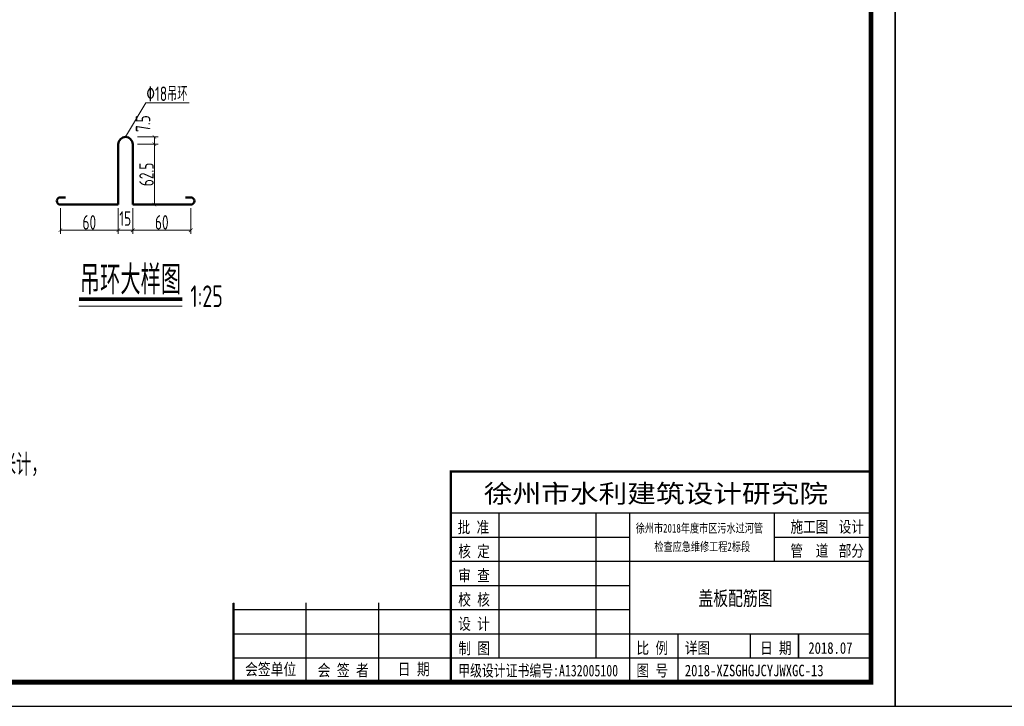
# Model space of a CAD drawing. Header units: millimetres. Extents: x 65530 to 130460, y -103607 to -18875.
# Tile 5 of 75: x 88606 to 90645, y -85970 to -84549. Entities that reach past the tile are written whole.
import ezdxf

# ---------------------------------------------------------------- set-up
doc = ezdxf.new("R2010")
doc.units = ezdxf.units.MM
doc.header["$LTSCALE"] = 0.5
doc.layers.add('PUB_DIM', color=1, linetype='Continuous')
doc.layers.add('图框', color=7, linetype='Continuous')
doc.layers.add('标注', color=4, linetype='Continuous', lineweight=15)
doc.layers.add('标注线', color=4, linetype='Continuous', lineweight=13)
doc.styles.add('HzTxt', font='tssdeng.shx', dxfattribs={"width": 0.7, "bigfont": 'hztxt.shx'})
doc.styles.add('图框', font='simfang.ttf', dxfattribs={"width": 0.8, "height": 4})
doc.dimstyles.new('1bi25', dxfattribs={"dimtxt": 15, "dimasz": 7.5, "dimexe": 7.5, "dimexo": 7.5, "dimtad": 1, "dimdec": 0, "dimlfac": 0.5, "dimtxsty": 'HzTxt', "dimblk": 'ARCHTICK', "dimcen": 2.5, "dimclrd": 256, "dimclre": 256, "dimclrt": 256, "dimadec": 0, "dimazin": 0, "dimtfac": 1, "dimtdec": 0, "dimtmove": 2, "dimatfit": 2, "dimfxl": 0, "dimlwd": -1, "dimlwe": -1, "dimarcsym": 0})

# ---------------------------------------------------------------- blocks, each defined once
blk = doc.blocks.new('_ArchTick')
at = {"color": 0, "linetype": 'ByBlock', "const_width": 0.15}
blk.add_lwpolyline([(-0.5, -0.5), (0.5, 0.5)], dxfattribs=at)
blk = doc.blocks.new('*D641')
at = {"layer": 'Defpoints', "color": 0}
for p in [(88842.2, -84806.9), (88840.2, -84931.9), (88884.9, -84931.9)]:
    blk.add_point(p, dxfattribs=at)
at = {"layer": '标注线'}
for p, q in [((88849.7, -84806.9), (88892.4, -84806.9)), ((88884.9, -84806.9), (88884.9, -84931.9)), ((88847.7, -84931.9), (88892.4, -84931.9))]:
    blk.add_line(p, q, dxfattribs=at)
at = {"layer": '标注线', "xscale": 7.5, "yscale": 7.5, "zscale": 7.5}
for p, rotation in [((88884.9, -84806.9), 90), ((88884.9, -84931.9), 270)]:
    blk.add_blockref('_ArchTick', p, dxfattribs=dict(at, rotation=rotation))
at = {"layer": '标注线', "insert": (88868.6, -84869.4), "char_height": 30, "attachment_point": 5, "rotation": 90, "style": 'HzTxt'}
blk.add_mtext('62.5', dxfattribs=at)
blk = doc.blocks.new('*D642')
at = {"layer": 'Defpoints', "color": 0}
for p in [(88842.2, -84791.9), (88884.9, -84791.9), (88842.2, -84806.9)]:
    blk.add_point(p, dxfattribs=at)
at = {"layer": '标注线'}
for p, q in [((88849.7, -84791.9), (88892.4, -84791.9)), ((88884.9, -84806.9), (88884.9, -84791.9)), ((88849.7, -84806.9), (88892.4, -84806.9))]:
    blk.add_line(p, q, dxfattribs=at)
at = {"layer": '标注线', "xscale": 7.5, "yscale": 7.5, "zscale": 7.5}
for p, rotation in [((88884.9, -84791.9), 90), ((88884.9, -84806.9), 270)]:
    blk.add_blockref('_ArchTick', p, dxfattribs=dict(at, rotation=rotation))
at = {"layer": '标注线', "insert": (88861.4, -84764.2), "char_height": 30, "attachment_point": 5, "rotation": 90, "style": 'HzTxt'}
blk.add_mtext('7.5', dxfattribs=at)
blk = doc.blocks.new('*D643')
at = {"layer": 'Defpoints', "color": 0}
for p in [(88810.2, -84931.9), (88840.2, -84931.9), (88840.2, -84984.9)]:
    blk.add_point(p, dxfattribs=at)
at = {"layer": '标注线'}
for p, q in [((88810.2, -84939.4), (88810.2, -84992.4)), ((88840.2, -84939.4), (88840.2, -84992.4)), ((88810.2, -84984.9), (88840.2, -84984.9))]:
    blk.add_line(p, q, dxfattribs=at)
at = {"layer": '标注线', "xscale": 7.5, "yscale": 7.5, "zscale": 7.5, "rotation": 180}
blk.add_blockref('_ArchTick', (88810.2, -84984.9), dxfattribs=at)
at = {"layer": '标注线', "xscale": 7.5, "yscale": 7.5, "zscale": 7.5}
blk.add_blockref('_ArchTick', (88840.2, -84984.9), dxfattribs=at)
at = {"layer": '标注线', "insert": (88824.5, -84960.7), "char_height": 30, "attachment_point": 5, "style": 'HzTxt'}
blk.add_mtext('15', dxfattribs=at)
blk = doc.blocks.new('*D644')
at = {"layer": 'Defpoints', "color": 0}
for p in [(88840.2, -84931.9), (88960.2, -84931.9), (88960.2, -84984.9)]:
    blk.add_point(p, dxfattribs=at)
at = {"layer": '标注线'}
for p, q in [((88840.2, -84939.4), (88840.2, -84992.4)), ((88960.2, -84939.4), (88960.2, -84992.4)), ((88840.2, -84984.9), (88960.2, -84984.9))]:
    blk.add_line(p, q, dxfattribs=at)
at = {"layer": '标注线', "xscale": 7.5, "yscale": 7.5, "zscale": 7.5, "rotation": 180}
blk.add_blockref('_ArchTick', (88840.2, -84984.9), dxfattribs=at)
at = {"layer": '标注线', "xscale": 7.5, "yscale": 7.5, "zscale": 7.5}
blk.add_blockref('_ArchTick', (88960.2, -84984.9), dxfattribs=at)
at = {"layer": '标注线', "insert": (88900.2, -84968.6), "char_height": 30, "attachment_point": 5, "style": 'HzTxt'}
blk.add_mtext('60', dxfattribs=at)
blk = doc.blocks.new('*D645')
at = {"layer": 'Defpoints', "color": 0}
for p in [(88690.2, -84931.9), (88810.2, -84931.9), (88690.2, -84984.9)]:
    blk.add_point(p, dxfattribs=at)
at = {"layer": '标注线'}
for p, q in [((88690.2, -84939.4), (88690.2, -84992.4)), ((88810.2, -84939.4), (88810.2, -84992.4)), ((88810.2, -84984.9), (88690.2, -84984.9))]:
    blk.add_line(p, q, dxfattribs=at)
at = {"layer": '标注线', "xscale": 7.5, "yscale": 7.5, "zscale": 7.5, "rotation": 180}
blk.add_blockref('_ArchTick', (88690.2, -84984.9), dxfattribs=at)
at = {"layer": '标注线', "xscale": 7.5, "yscale": 7.5, "zscale": 7.5}
blk.add_blockref('_ArchTick', (88810.2, -84984.9), dxfattribs=at)
at = {"layer": '标注线', "insert": (88750.2, -84968.6), "char_height": 30, "attachment_point": 5, "style": 'HzTxt'}
blk.add_mtext('60', dxfattribs=at)

msp = doc.modelspace()

# ---------------------------------------------------------------- linework, layer by layer
for p, q in [((89498.76, -85484.16), (89498.76, -85919.87)), ((89498.76, -85919.87), (89498.76, -85484.16)), ((89498.76, -85569.87), (90368.76, -85569.87)), ((89598.76, -85869.87), (89598.76, -85569.87)), ((89798.76, -85569.87), (89798.76, -85869.87)), ((89868.76, -85569.87), (89868.76, -85919.87)), ((90168.76, -85669.87), (90168.76, -85569.87)), ((89498.76, -85619.87), (89868.76, -85619.87)), ((90168.76, -85619.87), (90368.76, -85619.87)), ((89498.76, -85669.87), (90368.76, -85669.87)), ((89498.76, -85719.87), (89868.76, -85719.87)), ((89048.76, -85756.04), (89048.76, -85919.87)), ((89048.76, -85769.87), (89868.76, -85769.87)), ((89198.76, -85756.04), (89198.76, -85919.87)), ((89348.76, -85756.04), (89348.76, -85919.87)), ((89048.76, -85819.87), (90368.76, -85819.87)), ((89968.76, -85819.87), (89968.76, -85919.87)), ((90118.76, -85819.87), (90118.76, -85869.87)), ((90218.76, -85819.87), (90218.76, -85869.87)), ((90218.76, -85869.87), (90218.76, -85819.87)), ((89048.76, -85869.87), (90368.76, -85869.87))]:
    msp.add_line(p, q)
for points in [[(86218.76, -85969.87), (90418.76, -85969.87), (90418.76, -82999.87), (86218.76, -82999.87)], [(90418.76, -85969.87), (94618.76, -85969.87), (94618.76, -82999.87), (90418.76, -82999.87)]]:
    msp.add_lwpolyline(points, close=True)
for points, const_width in [([(86468.76, -83049.87), (90368.76, -83049.87), (90368.76, -85919.87), (86468.76, -85919.87), (86468.76, -83049.87)], 10), ([(90368.76, -85484.16), (89498.76, -85484.16), (89498.76, -85919.87)], 5), ([(89048.76, -85756.04), (89048.76, -85919.87)], 5)]:
    msp.add_lwpolyline(points, dxfattribs=dict(const_width=const_width))
at = {"layer": 'PUB_DIM', "linetype": 'ByBlock', "lineweight": 50, "ltscale": 20}
for p, q in [((88810.18, -84931.87), (88810.18, -84806.87)), ((88840.18, -84806.87), (88840.18, -84931.87)), ((88690.18, -84916.87), (88701.03, -84916.87)), ((88810.18, -84931.87), (88690.18, -84931.87)), ((88840.18, -84931.87), (88960.18, -84931.87)), ((88960.18, -84916.87), (88949.32, -84916.87))]:
    msp.add_line(p, q, dxfattribs=at)
for centre, radius, start, end in [((88825.18, -84806.87), 15, 0, 180), ((88690.18, -84924.37), 7.5, 90, 270), ((88960.18, -84924.37), 7.5, 270, 90)]:
    msp.add_arc(centre, radius, start, end, dxfattribs=at)
at = {"layer": '标注'}
for p, q in [((88825.18, -84791.87), (88867.46, -84721.21)), ((88867.46, -84721.21), (88957.1, -84721.21)), ((88728.71, -85141.79), (88942.63, -85141.79))]:
    msp.add_line(p, q, dxfattribs=at)
at = {"layer": '标注', "const_width": 7.5}
msp.add_lwpolyline([(88728.71, -85127.24), (88942.63, -85127.24)], dxfattribs=at)

# ---------------------------------------------------------------- texts
at = {"style": '图框'}
for s, height, width, p in [('徐州市水利建筑设计研究院', 37.8571, 1.15, (89567.1, -85548.72)), ('批 准', 24, 0.8, (89512.76, -85611.41)), ('施工图', 24, 0.8, (90202.02, -85610.43)), ('设计', 24, 0.8, (90301.92, -85610.43)), ('徐州市2018年度市区污水过河管', 18, 0.75, (89881.58, -85610.43)), ('检查应急维修工程2标段', 18, 0.75, (89920.21, -85648.68)), ('核 定', 24, 0.8, (89514.02, -85661.15)), ('管  道', 24, 0.8, (90202.02, -85660.1)), ('部分', 24, 0.8, (90301.92, -85660.1)), ('审 查', 24, 0.8, (89514.02, -85711.15)), ('校 核', 24, 0.8, (89514.02, -85761.15)), ('设 计', 24, 0.8, (89514.02, -85811.15)), ('制 图', 24, 0.8, (89514.35, -85861.84)), ('比 例', 24, 0.8, (89883.25, -85861.23)), ('详图', 24, 0.8, (89983.25, -85861.23)), ('日 期', 24, 0.8, (90139.02, -85861.23)), ('2018.07', 24, 0.8, (90239.02, -85861.23)), ('会签单位', 24.286, 0.8, (89072.71, -85905.39)), ('会 签 者', 24.286, 0.8, (89223.05, -85907.53)), ('日 期', 24.286, 0.8, (89388.89, -85905.14)), ('甲级设计证书编号:A132005100', 24, 0.75, (89514.04, -85907.96)), ('图 号', 24, 0.8, (89883.25, -85907.81)), ('2018-XZSGHGJCYJWXGC-13', 24, 0.8, (89983.25, -85907.81))]:
    msp.add_text(s, height=height, dxfattribs=dict(at, width=width)).set_placement(p)
at = {"layer": '图框', "style": '图框', "width": 0.75}
msp.add_text('盖板配筋图 ', height=30, dxfattribs=at).set_placement((90011.43, -85761.37))
at = {"layer": '标注', "style": 'HzTxt', "width": 0.7}
for s, height, p in [('吊环大样图', 60, (88730.4, -85117.69)), ('1:25', 45, (88959.4, -85144.01))]:
    msp.add_text(s, height=height, dxfattribs=at).set_placement(p)
at = {"layer": '标注线', "style": 'HzTxt', "width": 0.7}
for s, height, p in [('%%13018吊环', 30, (88868.2, -84717.52)), ('1、图中尺寸单位:高程（国家85高程）以米计，钢筋直径以毫米计，', 45.0022, (87710.08, -85492.4))]:
    msp.add_text(s, height=height, dxfattribs=at).set_placement(p)

# ---------------------------------------------------------------- dimensions: what is measured, and where the dimension line sits
at = {"layer": '标注线'}
dim = msp.add_linear_dim(base=(88884.95, -84791.87), p1=(88842.19, -84806.87), p2=(88842.19, -84791.87), angle=90, text='7.5', dimstyle='1bi25', override={"dimtxt": 30, "dimgap": 1.3}, dxfattribs=at)
dim.commit()
dim.dimension.update_dxf_attribs({"geometry": '*D642', "text_midpoint": (88861.41, -84764.16), "dimtype": 160})
dim = msp.add_linear_dim(base=(88884.95, -84931.87), p1=(88842.19, -84806.87), p2=(88840.18, -84931.87), angle=90, text='62.5', dimstyle='1bi25', override={"dimtxt": 30, "dimgap": 1.3}, dxfattribs=at)
dim.commit()
dim.dimension.update_dxf_attribs({"geometry": '*D641', "text_midpoint": (88868.65, -84869.37)})
dim = msp.add_linear_dim(base=(88690.18, -84984.87), p1=(88810.18, -84931.87), p2=(88690.18, -84931.87), angle=180, dimstyle='1bi25', override={"dimtxt": 30, "dimgap": 1.3}, dxfattribs=at)
dim.commit()
dim.dimension.update_dxf_attribs({"geometry": '*D645', "text_midpoint": (88750.18, -84968.57)})
dim = msp.add_linear_dim(base=(88840.18, -84984.87), p1=(88810.18, -84931.87), p2=(88840.18, -84931.87), dimstyle='1bi25', override={"dimtxt": 30, "dimgap": 1.3}, dxfattribs=at)
dim.commit()
dim.dimension.update_dxf_attribs({"geometry": '*D643', "text_midpoint": (88824.5, -84960.7), "dimtype": 160})
dim = msp.add_linear_dim(base=(88960.18, -84984.87), p1=(88840.18, -84931.87), p2=(88960.18, -84931.87), dimstyle='1bi25', override={"dimtxt": 30, "dimgap": 1.3}, dxfattribs=at)
dim.commit()
dim.dimension.update_dxf_attribs({"geometry": '*D644', "text_midpoint": (88900.18, -84968.57)})

doc.saveas('drawing.dxf')
